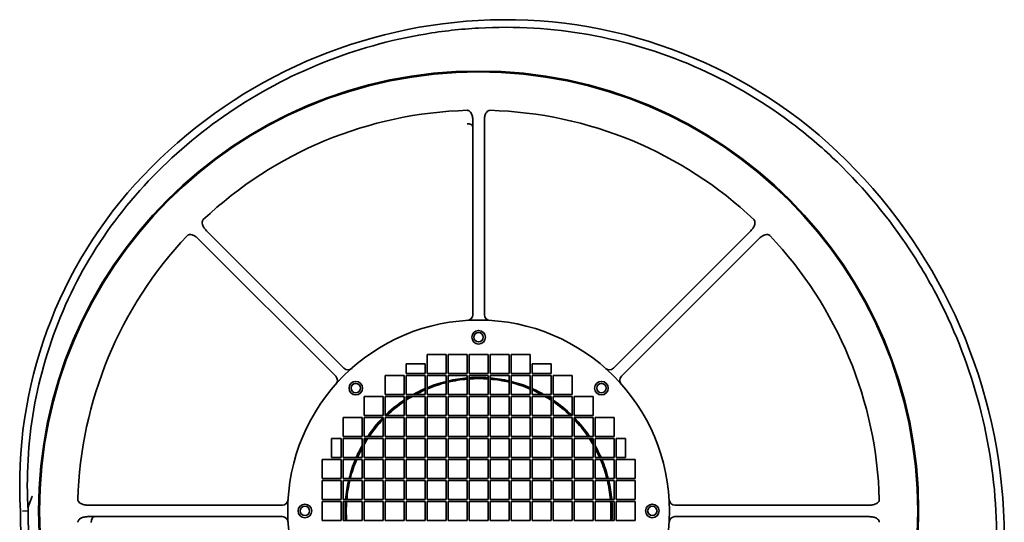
# Model space of a CAD drawing. Header units: millimetres. Extents: x 368 to 892, y 157 to 734.
# Tile 2 of 2: x 376 to 892, y 471 to 734. Entities that reach past the tile are written whole.
import ezdxf

# ---------------------------------------------------------------- set-up
doc = ezdxf.new("R2010")
doc.units = ezdxf.units.MM
doc.header["$LTSCALE"] = 3
doc.layers.add('Krawędzie widoczne(ISO)', color=7, linetype='Continuous', lineweight=35, true_color=0x262659)

msp = doc.modelspace()

# ---------------------------------------------------------------- linework, layer by layer
at = {"layer": 'Krawędzie widoczne(ISO)'}
for p, q in [((613.81, 681.46), (613.81, 579.62)), ((619.81, 579.62), (619.81, 681.46)), ((469.97, 619.39), (541.98, 547.38)), ((546.22, 551.63), (474.21, 623.64)), ((759.4, 623.64), (687.39, 551.63)), ((691.64, 547.38), (763.64, 619.39)), ((589.81, 548.8), (589.81, 558.8)), ((589.81, 558.8), (599.81, 558.8)), ((599.81, 558.8), (599.81, 548.8)), ((600.81, 548.8), (600.81, 558.8)), ((600.81, 558.8), (610.81, 558.8)), ((610.81, 558.8), (610.81, 548.8)), ((611.81, 548.8), (611.81, 558.8)), ((611.81, 558.8), (621.81, 558.8)), ((621.81, 558.8), (621.81, 548.8)), ((622.81, 558.8), (632.81, 558.8)), ((622.81, 548.8), (622.81, 558.8)), ((632.81, 558.8), (632.81, 548.8)), ((633.81, 558.8), (643.81, 558.8)), ((633.81, 548.8), (633.81, 558.8)), ((643.81, 558.8), (643.81, 548.8)), ((578.81, 548.8), (578.81, 553.8)), ((578.81, 553.8), (588.81, 553.8)), ((588.81, 553.8), (588.81, 548.8)), ((644.81, 553.8), (654.81, 553.8)), ((644.81, 548.8), (644.81, 553.8)), ((654.81, 553.8), (654.81, 548.8)), ((567.81, 537.8), (567.81, 547.8)), ((567.81, 547.8), (577.81, 547.8)), ((577.81, 547.8), (577.81, 537.8)), ((588.81, 548.8), (578.81, 548.8)), ((578.81, 537.8), (578.81, 547.8)), ((578.81, 547.8), (588.81, 547.8)), ((588.81, 547.8), (588.81, 537.8)), ((599.81, 548.8), (589.81, 548.8)), ((589.81, 537.8), (589.81, 547.8)), ((589.81, 547.8), (599.81, 547.8)), ((599.81, 547.8), (599.81, 537.8)), ((610.81, 548.8), (600.81, 548.8)), ((600.81, 537.8), (600.81, 547.8)), ((600.81, 547.8), (610.81, 547.8)), ((610.81, 547.8), (610.81, 537.8)), ((621.81, 548.8), (611.81, 548.8)), ((611.81, 537.8), (611.81, 547.8)), ((611.81, 547.8), (621.81, 547.8)), ((621.81, 547.8), (621.81, 537.8)), ((632.81, 548.8), (622.81, 548.8)), ((622.81, 547.8), (632.81, 547.8)), ((622.81, 537.8), (622.81, 547.8)), ((632.81, 547.8), (632.81, 537.8)), ((643.81, 548.8), (633.81, 548.8)), ((633.81, 547.8), (643.81, 547.8)), ((633.81, 537.8), (633.81, 547.8)), ((643.81, 547.8), (643.81, 537.8)), ((654.81, 548.8), (644.81, 548.8)), ((644.81, 547.8), (654.81, 547.8)), ((644.81, 537.8), (644.81, 547.8)), ((654.81, 547.8), (654.81, 537.8)), ((655.81, 547.8), (665.81, 547.8)), ((655.81, 537.8), (655.81, 547.8)), ((665.81, 547.8), (665.81, 537.8)), ((556.81, 526.8), (556.81, 536.8)), ((556.81, 536.8), (566.81, 536.8)), ((566.81, 536.8), (566.81, 526.8)), ((577.81, 537.8), (567.81, 537.8)), ((567.81, 526.8), (567.81, 536.8)), ((567.81, 536.8), (577.81, 536.8)), ((577.81, 536.8), (577.81, 526.8)), ((588.81, 537.8), (578.81, 537.8)), ((578.81, 526.8), (578.81, 536.8)), ((578.81, 536.8), (588.81, 536.8)), ((588.81, 536.8), (588.81, 526.8)), ((599.81, 537.8), (589.81, 537.8)), ((589.81, 526.8), (589.81, 536.8)), ((589.81, 536.8), (599.81, 536.8)), ((599.81, 536.8), (599.81, 526.8)), ((610.81, 537.8), (600.81, 537.8)), ((600.81, 526.8), (600.81, 536.8)), ((600.81, 536.8), (610.81, 536.8)), ((610.81, 536.8), (610.81, 526.8)), ((621.81, 537.8), (611.81, 537.8)), ((611.81, 526.8), (611.81, 536.8)), ((611.81, 536.8), (621.81, 536.8)), ((621.81, 536.8), (621.81, 526.8)), ((632.81, 537.8), (622.81, 537.8)), ((622.81, 536.8), (632.81, 536.8)), ((622.81, 526.8), (622.81, 536.8)), ((632.81, 536.8), (632.81, 526.8)), ((643.81, 537.8), (633.81, 537.8)), ((633.81, 536.8), (643.81, 536.8)), ((633.81, 526.8), (633.81, 536.8)), ((643.81, 536.8), (643.81, 526.8)), ((654.81, 537.8), (644.81, 537.8)), ((644.81, 536.8), (654.81, 536.8)), ((644.81, 526.8), (644.81, 536.8)), ((654.81, 536.8), (654.81, 526.8)), ((665.81, 537.8), (655.81, 537.8)), ((655.81, 536.8), (665.81, 536.8)), ((655.81, 526.8), (655.81, 536.8)), ((665.81, 536.8), (665.81, 526.8)), ((666.81, 536.8), (676.81, 536.8)), ((666.81, 526.8), (666.81, 536.8)), ((676.81, 536.8), (676.81, 526.8)), ((566.81, 526.8), (556.81, 526.8)), ((577.81, 526.8), (567.81, 526.8)), ((588.81, 526.8), (578.81, 526.8)), ((599.81, 526.8), (589.81, 526.8)), ((610.81, 526.8), (600.81, 526.8)), ((621.81, 526.8), (611.81, 526.8)), ((632.81, 526.8), (622.81, 526.8)), ((643.81, 526.8), (633.81, 526.8)), ((654.81, 526.8), (644.81, 526.8)), ((665.81, 526.8), (655.81, 526.8)), ((676.81, 526.8), (666.81, 526.8)), ((545.81, 515.8), (545.81, 525.8)), ((545.81, 525.8), (555.81, 525.8)), ((555.81, 525.8), (555.81, 515.8)), ((556.81, 515.8), (556.81, 525.8)), ((556.81, 525.8), (566.81, 525.8)), ((566.81, 525.8), (566.81, 515.8)), ((567.81, 515.8), (567.81, 525.8)), ((567.81, 525.8), (577.81, 525.8)), ((577.81, 525.8), (577.81, 515.8)), ((578.81, 515.8), (578.81, 525.8)), ((578.81, 525.8), (588.81, 525.8)), ((588.81, 525.8), (588.81, 515.8)), ((589.81, 515.8), (589.81, 525.8)), ((589.81, 525.8), (599.81, 525.8)), ((599.81, 525.8), (599.81, 515.8)), ((600.81, 515.8), (600.81, 525.8)), ((600.81, 525.8), (610.81, 525.8)), ((610.81, 525.8), (610.81, 515.8)), ((611.81, 515.8), (611.81, 525.8)), ((611.81, 525.8), (621.81, 525.8)), ((621.81, 525.8), (621.81, 515.8)), ((622.81, 525.8), (632.81, 525.8)), ((622.81, 515.8), (622.81, 525.8)), ((632.81, 525.8), (632.81, 515.8)), ((633.81, 525.8), (643.81, 525.8)), ((633.81, 515.8), (633.81, 525.8)), ((643.81, 525.8), (643.81, 515.8)), ((644.81, 525.8), (654.81, 525.8)), ((644.81, 515.8), (644.81, 525.8)), ((654.81, 525.8), (654.81, 515.8)), ((655.81, 525.8), (665.81, 525.8)), ((655.81, 515.8), (655.81, 525.8)), ((665.81, 525.8), (665.81, 515.8)), ((666.81, 525.8), (676.81, 525.8)), ((666.81, 515.8), (666.81, 525.8)), ((676.81, 525.8), (676.81, 515.8)), ((677.81, 525.8), (687.81, 525.8)), ((677.81, 515.8), (677.81, 525.8)), ((687.81, 525.8), (687.81, 515.8)), ((555.81, 515.8), (545.81, 515.8)), ((566.81, 515.8), (556.81, 515.8)), ((577.81, 515.8), (567.81, 515.8)), ((588.81, 515.8), (578.81, 515.8)), ((599.81, 515.8), (589.81, 515.8)), ((610.81, 515.8), (600.81, 515.8)), ((621.81, 515.8), (611.81, 515.8)), ((632.81, 515.8), (622.81, 515.8)), ((643.81, 515.8), (633.81, 515.8)), ((654.81, 515.8), (644.81, 515.8)), ((665.81, 515.8), (655.81, 515.8)), ((676.81, 515.8), (666.81, 515.8)), ((687.81, 515.8), (677.81, 515.8)), ((539.81, 504.8), (539.81, 514.8)), ((539.81, 514.8), (544.81, 514.8)), ((544.81, 514.8), (544.81, 504.8)), ((545.81, 504.8), (545.81, 514.8)), ((545.81, 514.8), (555.81, 514.8)), ((555.81, 514.8), (555.81, 504.8)), ((556.81, 504.8), (556.81, 514.8)), ((556.81, 514.8), (566.81, 514.8)), ((566.81, 514.8), (566.81, 504.8)), ((567.81, 504.8), (567.81, 514.8)), ((567.81, 514.8), (577.81, 514.8)), ((577.81, 514.8), (577.81, 504.8)), ((578.81, 504.8), (578.81, 514.8)), ((578.81, 514.8), (588.81, 514.8)), ((588.81, 514.8), (588.81, 504.8)), ((589.81, 504.8), (589.81, 514.8)), ((589.81, 514.8), (599.81, 514.8)), ((599.81, 514.8), (599.81, 504.8)), ((600.81, 504.8), (600.81, 514.8)), ((600.81, 514.8), (610.81, 514.8)), ((610.81, 514.8), (610.81, 504.8)), ((611.81, 504.8), (611.81, 514.8)), ((611.81, 514.8), (621.81, 514.8)), ((621.81, 514.8), (621.81, 504.8)), ((622.81, 514.8), (632.81, 514.8)), ((622.81, 504.8), (622.81, 514.8)), ((632.81, 514.8), (632.81, 504.8)), ((633.81, 514.8), (643.81, 514.8)), ((633.81, 504.8), (633.81, 514.8)), ((643.81, 514.8), (643.81, 504.8)), ((644.81, 514.8), (654.81, 514.8)), ((644.81, 504.8), (644.81, 514.8)), ((654.81, 514.8), (654.81, 504.8)), ((655.81, 514.8), (665.81, 514.8)), ((655.81, 504.8), (655.81, 514.8)), ((665.81, 514.8), (665.81, 504.8)), ((666.81, 514.8), (676.81, 514.8)), ((666.81, 504.8), (666.81, 514.8)), ((676.81, 514.8), (676.81, 504.8)), ((677.81, 514.8), (687.81, 514.8)), ((677.81, 504.8), (677.81, 514.8)), ((687.81, 514.8), (687.81, 504.8)), ((688.81, 514.8), (693.81, 514.8)), ((688.81, 504.8), (688.81, 514.8)), ((693.81, 514.8), (693.81, 504.8)), ((534.81, 493.8), (534.81, 503.8)), ((534.81, 503.8), (544.81, 503.8)), ((544.81, 504.8), (539.81, 504.8)), ((544.81, 503.8), (544.81, 493.8)), ((555.81, 504.8), (545.81, 504.8)), ((545.81, 493.8), (545.81, 503.8)), ((545.81, 503.8), (555.81, 503.8)), ((555.81, 503.8), (555.81, 493.8)), ((566.81, 504.8), (556.81, 504.8)), ((556.81, 493.8), (556.81, 503.8)), ((556.81, 503.8), (566.81, 503.8)), ((566.81, 503.8), (566.81, 493.8)), ((577.81, 504.8), (567.81, 504.8)), ((567.81, 493.8), (567.81, 503.8)), ((567.81, 503.8), (577.81, 503.8)), ((577.81, 503.8), (577.81, 493.8)), ((588.81, 504.8), (578.81, 504.8)), ((578.81, 493.8), (578.81, 503.8)), ((578.81, 503.8), (588.81, 503.8)), ((588.81, 503.8), (588.81, 493.8)), ((599.81, 504.8), (589.81, 504.8)), ((589.81, 493.8), (589.81, 503.8)), ((589.81, 503.8), (599.81, 503.8)), ((599.81, 503.8), (599.81, 493.8)), ((610.81, 504.8), (600.81, 504.8)), ((600.81, 493.8), (600.81, 503.8)), ((600.81, 503.8), (610.81, 503.8)), ((610.81, 503.8), (610.81, 493.8)), ((621.81, 504.8), (611.81, 504.8)), ((611.81, 493.8), (611.81, 503.8)), ((611.81, 503.8), (621.81, 503.8)), ((621.81, 503.8), (621.81, 493.8)), ((632.81, 504.8), (622.81, 504.8)), ((622.81, 503.8), (632.81, 503.8)), ((622.81, 493.8), (622.81, 503.8)), ((632.81, 503.8), (632.81, 493.8)), ((643.81, 504.8), (633.81, 504.8)), ((633.81, 503.8), (643.81, 503.8)), ((633.81, 493.8), (633.81, 503.8)), ((643.81, 503.8), (643.81, 493.8)), ((654.81, 504.8), (644.81, 504.8)), ((644.81, 503.8), (654.81, 503.8)), ((644.81, 493.8), (644.81, 503.8)), ((654.81, 503.8), (654.81, 493.8)), ((665.81, 504.8), (655.81, 504.8)), ((655.81, 503.8), (665.81, 503.8)), ((655.81, 493.8), (655.81, 503.8)), ((665.81, 503.8), (665.81, 493.8)), ((676.81, 504.8), (666.81, 504.8)), ((666.81, 503.8), (676.81, 503.8)), ((666.81, 493.8), (666.81, 503.8)), ((676.81, 503.8), (676.81, 493.8)), ((687.81, 504.8), (677.81, 504.8)), ((677.81, 503.8), (687.81, 503.8)), ((677.81, 493.8), (677.81, 503.8)), ((687.81, 503.8), (687.81, 493.8)), ((693.81, 504.8), (688.81, 504.8)), ((688.81, 503.8), (698.81, 503.8)), ((688.81, 493.8), (688.81, 503.8)), ((698.81, 503.8), (698.81, 493.8)), ((544.81, 493.8), (534.81, 493.8)), ((534.81, 482.8), (534.81, 492.8)), ((534.81, 492.8), (544.81, 492.8)), ((544.81, 492.8), (544.81, 482.8)), ((555.81, 493.8), (545.81, 493.8)), ((545.81, 482.8), (545.81, 492.8)), ((545.81, 492.8), (555.81, 492.8)), ((555.81, 492.8), (555.81, 482.8)), ((566.81, 493.8), (556.81, 493.8)), ((556.81, 482.8), (556.81, 492.8)), ((556.81, 492.8), (566.81, 492.8)), ((566.81, 492.8), (566.81, 482.8)), ((577.81, 493.8), (567.81, 493.8)), ((567.81, 482.8), (567.81, 492.8)), ((567.81, 492.8), (577.81, 492.8)), ((577.81, 492.8), (577.81, 482.8)), ((588.81, 493.8), (578.81, 493.8)), ((578.81, 482.8), (578.81, 492.8)), ((578.81, 492.8), (588.81, 492.8)), ((588.81, 492.8), (588.81, 482.8)), ((599.81, 493.8), (589.81, 493.8)), ((589.81, 482.8), (589.81, 492.8)), ((589.81, 492.8), (599.81, 492.8)), ((599.81, 492.8), (599.81, 482.8)), ((610.81, 493.8), (600.81, 493.8)), ((600.81, 482.8), (600.81, 492.8)), ((600.81, 492.8), (610.81, 492.8)), ((610.81, 492.8), (610.81, 482.8)), ((621.81, 493.8), (611.81, 493.8)), ((611.81, 482.8), (611.81, 492.8)), ((611.81, 492.8), (621.81, 492.8)), ((621.81, 492.8), (621.81, 482.8)), ((632.81, 493.8), (622.81, 493.8)), ((622.81, 492.8), (632.81, 492.8)), ((622.81, 482.8), (622.81, 492.8)), ((632.81, 492.8), (632.81, 482.8)), ((643.81, 493.8), (633.81, 493.8)), ((633.81, 492.8), (643.81, 492.8)), ((633.81, 482.8), (633.81, 492.8)), ((643.81, 492.8), (643.81, 482.8)), ((654.81, 493.8), (644.81, 493.8)), ((644.81, 492.8), (654.81, 492.8)), ((644.81, 482.8), (644.81, 492.8)), ((654.81, 492.8), (654.81, 482.8)), ((665.81, 493.8), (655.81, 493.8)), ((655.81, 492.8), (665.81, 492.8)), ((655.81, 482.8), (655.81, 492.8)), ((665.81, 492.8), (665.81, 482.8)), ((676.81, 493.8), (666.81, 493.8)), ((666.81, 492.8), (676.81, 492.8)), ((666.81, 482.8), (666.81, 492.8)), ((676.81, 492.8), (676.81, 482.8)), ((687.81, 493.8), (677.81, 493.8)), ((677.81, 492.8), (687.81, 492.8)), ((677.81, 482.8), (677.81, 492.8)), ((687.81, 492.8), (687.81, 482.8)), ((698.81, 493.8), (688.81, 493.8)), ((688.81, 492.8), (698.81, 492.8)), ((688.81, 482.8), (688.81, 492.8)), ((698.81, 492.8), (698.81, 482.8)), ((513.98, 479.8), (412.15, 479.8)), ((544.81, 482.8), (534.81, 482.8)), ((534.81, 471.8), (534.81, 481.8)), ((534.81, 481.8), (544.81, 481.8)), ((544.81, 481.8), (544.81, 471.8)), ((555.81, 482.8), (545.81, 482.8)), ((545.81, 471.8), (545.81, 481.8)), ((545.81, 481.8), (555.81, 481.8)), ((555.81, 481.8), (555.81, 471.8)), ((566.81, 482.8), (556.81, 482.8)), ((556.81, 471.8), (556.81, 481.8)), ((556.81, 481.8), (566.81, 481.8)), ((566.81, 481.8), (566.81, 471.8)), ((577.81, 482.8), (567.81, 482.8)), ((567.81, 471.8), (567.81, 481.8)), ((567.81, 481.8), (577.81, 481.8)), ((577.81, 481.8), (577.81, 471.8)), ((588.81, 482.8), (578.81, 482.8)), ((578.81, 471.8), (578.81, 481.8)), ((578.81, 481.8), (588.81, 481.8)), ((588.81, 481.8), (588.81, 471.8)), ((599.81, 482.8), (589.81, 482.8)), ((589.81, 471.8), (589.81, 481.8)), ((589.81, 481.8), (599.81, 481.8)), ((599.81, 481.8), (599.81, 471.8)), ((610.81, 482.8), (600.81, 482.8)), ((600.81, 471.8), (600.81, 481.8)), ((600.81, 481.8), (610.81, 481.8)), ((610.81, 481.8), (610.81, 471.8)), ((621.81, 482.8), (611.81, 482.8)), ((611.81, 471.8), (611.81, 481.8)), ((611.81, 481.8), (621.81, 481.8)), ((621.81, 481.8), (621.81, 471.8)), ((632.81, 482.8), (622.81, 482.8)), ((622.81, 481.8), (632.81, 481.8)), ((622.81, 471.8), (622.81, 481.8)), ((632.81, 481.8), (632.81, 471.8)), ((643.81, 482.8), (633.81, 482.8)), ((633.81, 481.8), (643.81, 481.8)), ((633.81, 471.8), (633.81, 481.8)), ((643.81, 481.8), (643.81, 471.8)), ((654.81, 482.8), (644.81, 482.8)), ((644.81, 481.8), (654.81, 481.8)), ((644.81, 471.8), (644.81, 481.8)), ((654.81, 481.8), (654.81, 471.8)), ((665.81, 482.8), (655.81, 482.8)), ((655.81, 481.8), (665.81, 481.8)), ((655.81, 471.8), (655.81, 481.8)), ((665.81, 481.8), (665.81, 471.8)), ((676.81, 482.8), (666.81, 482.8)), ((666.81, 481.8), (676.81, 481.8)), ((666.81, 471.8), (666.81, 481.8)), ((676.81, 481.8), (676.81, 471.8)), ((687.81, 482.8), (677.81, 482.8)), ((677.81, 481.8), (687.81, 481.8)), ((677.81, 471.8), (677.81, 481.8)), ((687.81, 481.8), (687.81, 471.8)), ((698.81, 482.8), (688.81, 482.8)), ((688.81, 481.8), (698.81, 481.8)), ((688.81, 471.8), (688.81, 481.8)), ((698.81, 481.8), (698.81, 471.8)), ((821.47, 479.8), (719.63, 479.8)), ((377.81, 476.71), (380.81, 476.8)), ((412.15, 473.8), (513.98, 473.8)), ((544.81, 471.8), (534.81, 471.8)), ((555.81, 471.8), (545.81, 471.8)), ((566.81, 471.8), (556.81, 471.8)), ((577.81, 471.8), (567.81, 471.8)), ((588.81, 471.8), (578.81, 471.8)), ((599.81, 471.8), (589.81, 471.8)), ((610.81, 471.8), (600.81, 471.8)), ((621.81, 471.8), (611.81, 471.8)), ((632.81, 471.8), (622.81, 471.8)), ((643.81, 471.8), (633.81, 471.8)), ((654.81, 471.8), (644.81, 471.8)), ((665.81, 471.8), (655.81, 471.8)), ((676.81, 471.8), (666.81, 471.8)), ((687.81, 471.8), (677.81, 471.8)), ((698.81, 471.8), (688.81, 471.8)), ((719.63, 473.8), (821.47, 473.8))]:
    msp.add_line(p, q, dxfattribs=at)
for centre, radius in [((616.81, 476.8), 230.5), ((616.81, 476.8), 230), ((616.81, 476.8), 100), ((616.81, 567.8), 3.55), ((616.81, 567.8), 2.46), ((552.46, 541.14), 3.55), ((552.46, 541.14), 2.46), ((681.15, 541.14), 3.55), ((681.15, 541.14), 2.46), ((525.81, 476.8), 3.55), ((707.81, 476.8), 3.55), ((525.81, 476.8), 2.46), ((707.81, 476.8), 2.46)]:
    msp.add_circle(centre, radius, dxfattribs=at)
for centre, radius, start, end in [((631.39, 471.71), 262.5, 93.235, 136.489), ((630.87, 481.04), 253.16, 46.5968, 93.235), ((616.81, 476.8), 210, 91.6268, 133.3732), ((616.81, 476.8), 210, 46.6268, 88.3732), ((612.9, 462.04), 279.3, 3.072, 46.5968), ((611.58, 490.52), 235.18, 136.489, 183.373), ((616.81, 476.8), 210, 136.6268, 178.3732), ((616.81, 476.8), 210, 1.6268, 43.3732), ((616.81, 476.8), 69.98, 85.9026, 94.0974), ((616.81, 476.8), 69.98, 104.0598, 112.6958), ((616.81, 476.8), 69.33, 104.1936, 112.9192), ((616.81, 476.8), 69.98, 94.9187, 103.2173), ((616.81, 476.8), 69.33, 94.9646, 103.3427), ((616.81, 476.8), 69.33, 85.8644, 94.1356), ((616.81, 476.8), 69.98, 76.7827, 85.0813), ((616.81, 476.8), 69.33, 76.6573, 85.0354), ((616.81, 476.8), 69.98, 67.3042, 75.9402), ((616.81, 476.8), 69.33, 67.0808, 75.8064), ((616.81, 476.8), 69.98, 120.972, 122.8903), ((616.81, 476.8), 69.33, 120.0709, 123.2361), ((616.81, 476.8), 69.98, 113.5862, 119.3422), ((616.81, 476.8), 69.33, 113.8195, 118.3782), ((616.81, 476.8), 69.98, 60.6578, 66.4138), ((616.81, 476.8), 69.33, 61.6218, 66.1805), ((616.81, 476.8), 69.33, 56.7639, 59.9291), ((616.81, 476.8), 69.98, 57.1097, 59.028), ((616.81, 476.8), 69.98, 123.8708, 134.3965), ((616.81, 476.8), 69.33, 124.2298, 133.8487), ((616.81, 476.8), 69.98, 45.6035, 56.1292), ((616.81, 476.8), 69.33, 46.1513, 55.7702), ((616.81, 476.8), 69.98, 135.6035, 146.1292), ((616.81, 476.8), 69.33, 136.1513, 145.7702), ((616.81, 476.8), 69.98, 33.8708, 44.3965), ((616.81, 476.8), 69.33, 34.2298, 43.8487), ((616.81, 476.8), 69.98, 150.6578, 156.4138), ((616.81, 476.8), 69.98, 147.1097, 149.028), ((616.81, 476.8), 69.33, 146.7639, 149.9291), ((616.81, 476.8), 69.33, 30.0709, 33.2361), ((616.81, 476.8), 69.98, 30.972, 32.8903), ((616.81, 476.8), 69.98, 23.5862, 29.3422), ((616.81, 476.8), 69.33, 151.6218, 156.1805), ((616.81, 476.8), 69.33, 23.8195, 28.3782), ((616.81, 476.8), 69.98, 157.3042, 165.9402), ((616.81, 476.8), 69.33, 157.0808, 165.8064), ((616.81, 476.8), 69.33, 14.1936, 22.9192), ((616.81, 476.8), 69.98, 14.0598, 22.6958), ((616.81, 476.8), 69.98, 166.7827, 175.0813), ((616.81, 476.8), 69.33, 166.6573, 175.0354), ((616.81, 476.8), 69.33, 4.9646, 13.3427), ((616.81, 476.8), 69.98, 4.9187, 13.2173), ((616.81, 476.8), 69.98, 175.9026, 184.0974), ((616.81, 476.8), 69.33, 175.8644, 184.1356), ((616.81, 476.8), 69.33, 355.8644, 4.1356), ((616.81, 476.8), 69.98, 355.9026, 4.0974), ((616.81, 476.8), 240, 180.0284, 205.252), ((616.81, 476.8), 236, 179.913, 179.9133), ((616.81, 476.8), 236, 179.9133, 227.2907), ((618.37, 462.34), 269.82, 316.9366, 3.072), ((618.37, 462.34), 273.82, 316.9366, 3.072)]:
    msp.add_arc(centre, radius, start, end, dxfattribs=at)
for centre, major_axis, ratio, start_param, end_param in [((610.73, 678.3), (-3, 0.06), 0.470245, 3.181405, 4.717294), ((610.8, 579.62), (3, 0.17), 0.999389, 4.712423, 6.224951), ((622.81, 579.62), (3, -0.17), 0.999389, 3.199827, 4.712355), ((610.8, 579.62), (0.18, -2.99), 0.999389, 6.282877, 6.282925), ((539.85, 545.26), (2, 2.24), 0.999389, 4.712423, 6.224951), ((548.34, 553.75), (2.24, 2), 0.999389, 3.199827, 4.712355), ((685.27, 553.75), (2.24, -2), 0.999389, 4.712423, 6.224951), ((685.27, 553.75), (-1.99, -2.24), 0.999389, 0.000255, 0.000304), ((693.76, 545.26), (-2, 2.24), 0.999389, 0.058234, 1.570763), ((539.85, 545.26), (2.24, -1.99), 0.999389, 0.000259, 0.000308), ((513.98, 482.8), (0.17, 3), 0.999389, 3.199827, 4.712355), ((719.63, 482.8), (-2.99, -0.18), 0.999389, 6.282876, 6.282924), ((719.63, 482.8), (-0.17, 3), 0.999389, 1.57083, 3.083359), ((415.31, 470.73), (0.06, 3), 0.470245, 0.039812, 1.575702), ((513.98, 470.8), (-0.17, 3), 0.999389, 4.712423, 6.224951), ((513.98, 470.8), (2.99, 0.18), 0.999389, 6.282875, 6.282924), ((719.63, 470.8), (0.17, 3), 0.999389, 0.058234, 1.570763)]:
    msp.add_ellipse(centre, major_axis=major_axis, ratio=ratio, start_param=start_param, end_param=end_param, dxfattribs=at)
for points, knots in [([(443.92, 649.68), (456.54, 662.98), (484.75, 687.01), (534.19, 713.42), (579.44, 726.15), (607.44, 729.27), (616.81, 729.8)], [-88.880164, -88.880164, -88.880164, -88.880164, -83.584427, -78.288689, -72.992952, -70.345083, -70.345083, -70.345083, -70.345083]), ([(616.81, 729.8), (636.01, 730.88), (674.74, 728.59), (730.63, 711.82), (772.78, 687.43), (795.04, 668.71), (802.07, 662.06)], [-70.345083, -70.345083, -70.345083, -70.345083, -64.932031, -59.51898, -54.105928, -51.399403, -51.399403, -51.399403, -51.399403]), ([(613.81, 681.46), (613.81, 682.12), (613.74, 682.8), (613.45, 684.1), (613.23, 684.7), (612.69, 685.64), (612.41, 685.99), (611.91, 686.39), (611.71, 686.51), (611.29, 686.68), (611.07, 686.72), (610.84, 686.71)], [0, 0, 0, 0, 0.1984283, 0.1984283, 0.4029885, 0.4029885, 0.5738087, 0.5738087, 0.6721705, 0.6721705, 0.7670384, 0.7670384, 0.7670384, 0.7670384]), ([(622.77, 686.71), (622.54, 686.72), (622.33, 686.68), (621.9, 686.51), (621.7, 686.39), (621.21, 685.99), (620.92, 685.64), (620.38, 684.7), (620.17, 684.1), (619.88, 682.8), (619.81, 682.12), (619.81, 681.46)], [0, 0, 0, 0, 0.0671007, 0.0671007, 0.1366842, 0.1366842, 0.25754, 0.25754, 0.4022292, 0.4022292, 0.5426046, 0.5426046, 0.5426046, 0.5426046]), ([(802.07, 662.06), (816.53, 648.38), (836, 625.49), (861.73, 582.77), (880.27, 536.24), (886.74, 496.69), (887.81, 476.8)], [-51.399403, -51.399403, -51.399403, -51.399403, -45.793665, -42.990797, -37.385059, -31.779322, -31.779322, -31.779322, -31.779322]), ([(380.81, 476.8), (380.28, 485.68), (380.23, 512.41), (387.9, 556.74), (409.32, 606.85), (431.27, 636.36), (443.92, 649.68)], [-107.36509, -107.36509, -107.36509, -107.36509, -104.724414, -99.442997, -94.161581, -88.880164, -88.880164, -88.880164, -88.880164]), ([(472.59, 629.45), (472.43, 629.29), (472.3, 629.11), (472.12, 628.69), (472.06, 628.46), (472, 627.83), (472.04, 627.38), (472.34, 626.26), (472.65, 625.67), (473.31, 624.63), (473.74, 624.1), (474.21, 623.64)], [0, 0, 0, 0, 0.0670992, 0.0670992, 0.1366812, 0.1366812, 0.2575388, 0.2575388, 0.4199858, 0.4199858, 0.6057038, 0.6057038, 0.6057038, 0.6057038]), ([(759.4, 623.64), (759.87, 624.1), (760.3, 624.63), (761.02, 625.76), (761.29, 626.33), (761.57, 627.38), (761.62, 627.83), (761.55, 628.46), (761.49, 628.69), (761.31, 629.11), (761.19, 629.29), (761.02, 629.45)], [0, 0, 0, 0, 0.1984284, 0.1984284, 0.4029835, 0.4029835, 0.5737983, 0.5737983, 0.6721534, 0.6721534, 0.7670148, 0.7670148, 0.7670148, 0.7670148]), ([(469.97, 619.39), (469.5, 619.86), (468.97, 620.29), (467.84, 621.01), (467.27, 621.28), (466.22, 621.56), (465.77, 621.61), (465.14, 621.54), (464.91, 621.49), (464.5, 621.3), (464.31, 621.18), (464.16, 621.01)], [0, 0, 0, 0, 0.1984284, 0.1984284, 0.4029835, 0.4029835, 0.5737983, 0.5737983, 0.6721534, 0.6721534, 0.7670148, 0.7670148, 0.7670148, 0.7670148]), ([(769.45, 621.01), (769.3, 621.18), (769.12, 621.3), (768.7, 621.49), (768.47, 621.54), (767.84, 621.61), (767.39, 621.56), (766.27, 621.26), (765.68, 620.95), (764.64, 620.29), (764.11, 619.86), (763.64, 619.39)], [0, 0, 0, 0, 0.0670992, 0.0670992, 0.1366812, 0.1366812, 0.2575388, 0.2575388, 0.4199858, 0.4199858, 0.6057038, 0.6057038, 0.6057038, 0.6057038]), ([(380.81, 477.15), (380.81, 477.62), (380.84, 478.04), (380.96, 478.94), (381.05, 479.42), (381.26, 480.19), (381.36, 480.46), (381.7, 481.41), (381.93, 482.06), (382.3, 482.9), (382.41, 483.12), (382.62, 483.61), (382.68, 483.77), (382.77, 484.03), (382.81, 484.12), (382.85, 484.26), (382.87, 484.31), (382.89, 484.38), (382.9, 484.4), (382.91, 484.44), (382.92, 484.45), (382.92, 484.47), (382.92, 484.48), (382.93, 484.48), (382.93, 484.49), (382.93, 484.49), (382.93, 484.49), (382.93, 484.49), (382.93, 484.49), (382.93, 484.5), (382.93, 484.5), (382.93, 484.5), (382.93, 484.5), (382.93, 484.5), (382.93, 484.5), (382.93, 484.5), (382.93, 484.5), (382.93, 484.5), (382.93, 484.5), (382.93, 484.5), (382.93, 484.5), (382.93, 484.5), (382.93, 484.49), (382.93, 484.49), (382.93, 484.49), (382.93, 484.49), (382.93, 484.49), (382.93, 484.49)], [0.0001831, 0.0001831, 0.0001831, 0.0001831, 0.1525622, 0.1525622, 0.307885, 0.307885, 0.4161173, 0.4161173, 0.6687858, 0.6687858, 0.8223143, 0.8223143, 0.9011253, 0.9011253, 0.943977, 0.943977, 0.9662874, 0.9662874, 0.9775029, 0.9775029, 0.9841737, 0.9841737, 0.9870529, 0.9870529, 0.9882766, 0.9882766, 0.988883, 0.988883, 0.989292, 0.989292, 0.989438, 0.989438, 0.9894962, 0.9894962, 0.9895423, 0.9895423, 0.9895894, 0.9895894, 0.9896273, 0.9896273, 0.9896981, 0.9896981, 0.9898803, 0.9898803, 0.9904425, 0.9904425, 0.9908818, 0.9908818, 0.9908818, 0.9908818]), ([(406.89, 482.76), (406.88, 482.54), (406.93, 482.32), (407.09, 481.89), (407.21, 481.69), (407.61, 481.2), (407.96, 480.91), (408.9, 480.37), (409.5, 480.16), (410.81, 479.87), (411.48, 479.8), (412.15, 479.8)], [0, 0, 0, 0, 0.0671007, 0.0671007, 0.1366842, 0.1366842, 0.25754, 0.25754, 0.4022292, 0.4022292, 0.5426046, 0.5426046, 0.5426046, 0.5426046]), ([(821.47, 479.8), (822.13, 479.8), (822.81, 479.87), (824.11, 480.16), (824.71, 480.37), (825.65, 480.91), (826, 481.2), (826.4, 481.69), (826.52, 481.89), (826.69, 482.32), (826.73, 482.54), (826.72, 482.76)], [0, 0, 0, 0, 0.1984283, 0.1984283, 0.4029885, 0.4029885, 0.5738087, 0.5738087, 0.6721705, 0.6721705, 0.7670384, 0.7670384, 0.7670384, 0.7670384]), ([(412.15, 473.8), (411.48, 473.8), (410.81, 473.73), (409.5, 473.44), (408.9, 473.22), (407.96, 472.69), (407.61, 472.4), (407.21, 471.9), (407.09, 471.7), (406.93, 471.28), (406.88, 471.06), (406.89, 470.84)], [0, 0, 0, 0, 0.1984283, 0.1984283, 0.4029899, 0.4029899, 0.5738121, 0.5738121, 0.6721755, 0.6721755, 0.7670449, 0.7670449, 0.7670449, 0.7670449]), ([(826.72, 470.84), (826.73, 471.06), (826.69, 471.28), (826.52, 471.7), (826.4, 471.9), (826, 472.4), (825.65, 472.69), (824.71, 473.22), (824.11, 473.44), (822.81, 473.73), (822.13, 473.8), (821.47, 473.8)], [0, 0, 0, 0, 0.0671008, 0.0671008, 0.1366846, 0.1366846, 0.2575402, 0.2575402, 0.4022284, 0.4022284, 0.5426019, 0.5426019, 0.5426019, 0.5426019])]:
    msp.add_open_spline(points, degree=3, knots=knots, dxfattribs=at)

doc.saveas('drawing.dxf')
